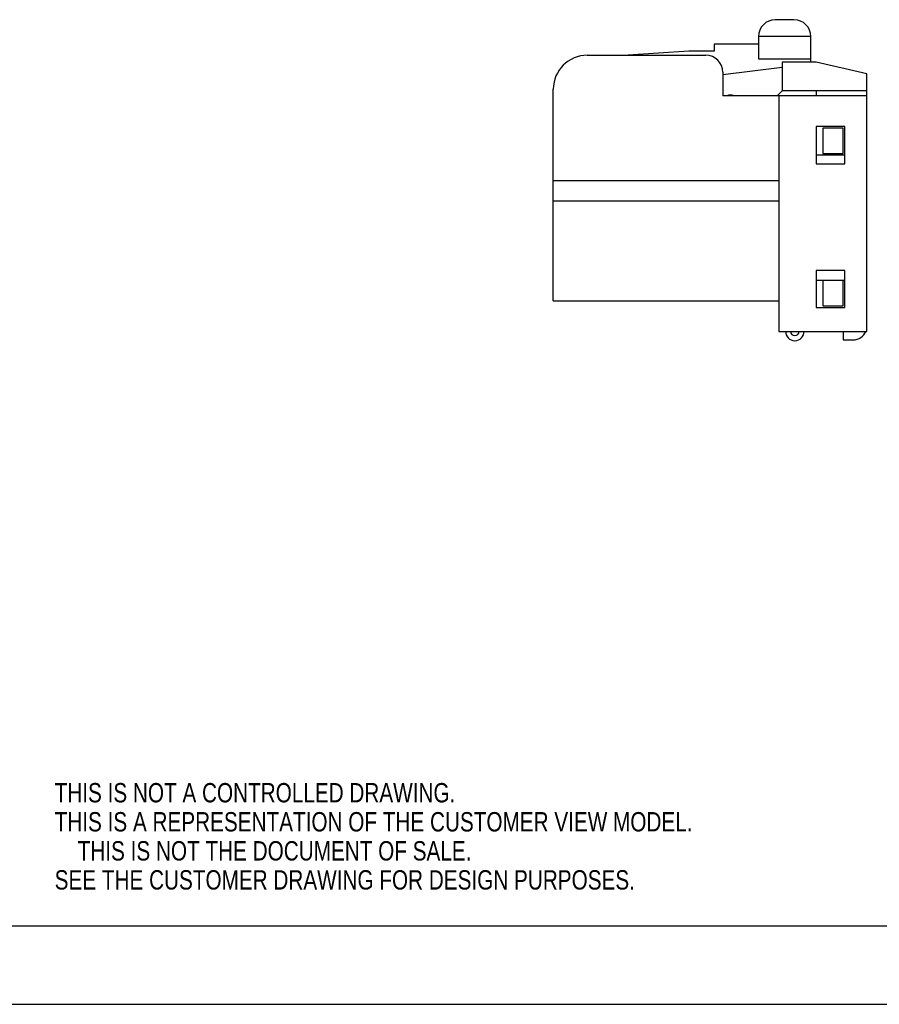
# Model space of a CAD drawing. Extents: x 0 to 420, y 0 to 297.
# Tile 2 of 8: x 171 to 272, y 0 to 116. Entities that reach past the tile are written whole.
import ezdxf

# ---------------------------------------------------------------- set-up
doc = ezdxf.new("R2010")
doc.units = 0
doc.header["$LTSCALE"] = 23.1
doc.layers.get('0').update_dxf_attribs({"linetype": 'CONTINUOUS'})
doc.styles.get("Standard").update_dxf_attribs({"font": 'txt', "width": 0.95})

msp = doc.modelspace()

# ---------------------------------------------------------------- linework, layer by layer
at = {"color": 7, "linetype": 'CONTINUOUS'}
for p, q in [((261.9, 116.26), (259.7, 116.26)), ((257.7, 114.26), (257.7, 111.66)), ((263.9, 114.26), (257.7, 114.26)), ((263.9, 111.26), (263.9, 114.26)), ((252.5, 113.36), (252.5, 112.56)), ((257.7, 113.36), (252.5, 113.36)), ((237.5, 112.06), (251.5, 112.06)), ((249.5, 112.56), (242.35, 112.06)), ((252.5, 112.56), (249.5, 112.56)), ((257.7, 111.66), (263.9, 111.66)), ((253.5, 109.81), (260.5, 110.67)), ((260.5, 111.26), (260.5, 107.86)), ((264.5, 111.26), (260.5, 111.26)), ((270.5, 109.86), (264.5, 111.26)), ((253.5, 110.06), (253.5, 107.26)), ((270.5, 79.46), (270.5, 109.86)), ((233.5, 83.06), (233.5, 108.06)), ((270.5, 107.26), (253.5, 107.26)), ((260.5, 107.86), (259.9, 107.26)), ((260.1, 107.26), (260.1, 79.46)), ((270.5, 107.86), (260.5, 107.86)), ((264.5, 107.86), (264.5, 107.26)), ((267.9, 103.66), (264.5, 103.66)), ((264.5, 103.66), (264.5, 99.26)), ((267.9, 99.26), (267.9, 103.66)), ((267.7, 103.46), (265.3, 103.46)), ((265.3, 103.46), (265.3, 100.46)), ((267.7, 100.46), (267.7, 103.46)), ((267.9, 100.26), (264.5, 100.26)), ((265.3, 100.46), (267.7, 100.46)), ((264.5, 99.26), (267.9, 99.26)), ((233.5, 97.26), (260.1, 97.26)), ((233.5, 94.86), (260.1, 94.86)), ((267.9, 86.66), (264.5, 86.66)), ((264.5, 86.66), (264.5, 82.26)), ((267.9, 82.26), (267.9, 86.66)), ((267.9, 85.46), (264.5, 85.46)), ((265.3, 85.46), (265.3, 82.46)), ((267.7, 82.46), (267.7, 85.46)), ((233.5, 83.06), (260.1, 83.06)), ((264.5, 82.26), (267.9, 82.26)), ((265.3, 82.46), (267.7, 82.46)), ((260.1, 79.46), (270.5, 79.46)), ((267.7, 79.46), (267.7, 78.46)), ((267.7, 78.46), (268.9, 78.46)), ((409.21, 9.23), (17.78, 9.23)), ((0, 0), (420, 0))]:
    msp.add_line(p, q, dxfattribs=at)
for centre, radius, start, end in [((259.7, 114.26), 2, 90, 180), ((261.9, 114.26), 2, 0, 90), ((237.5, 108.06), 4, 90, 180), ((251.5, 110.06), 2, 0, 90), ((254.4, 106.26), 1.1, 66.7073, 113.2927), ((262, 79.46), 1.1, 180, 360), ((262, 79.46), 0.5, 180, 360), ((268.9, 80.06), 1.6, 270, 337.7678)]:
    msp.add_arc(centre, radius, start, end, dxfattribs=at)

# ---------------------------------------------------------------- texts
at = {"color": 2, "linetype": 'CONTINUOUS', "width": 0.8}
for s, p in [('THIS IS NOT A CONTROLLED DRAWING.', (174.65, 23.84)), ('THIS IS A REPRESENTATION OF THE CUSTOMER VIEW MODEL.', (174.65, 20.41)), ('    THIS IS NOT THE DOCUMENT OF SALE.', (174.65, 16.98)), ('SEE THE CUSTOMER DRAWING FOR DESIGN PURPOSES.', (174.65, 13.55))]:
    msp.add_text(s, height=2.286, dxfattribs=at).set_placement(p)

doc.saveas('drawing.dxf')
